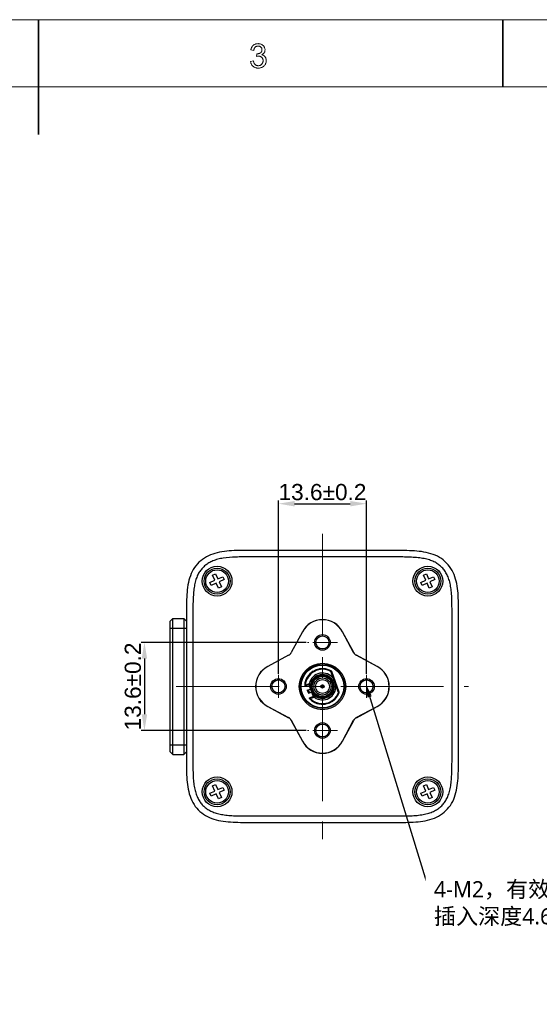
# Model space of a CAD drawing. Header units: millimetres. Extents: x 6362 to 6804, y -1856 to -1543.
# Tile 16 of 28: x 6585 to 6665, y -1701 to -1549. Entities that reach past the tile are written whole.
import ezdxf

# ---------------------------------------------------------------- set-up
doc = ezdxf.new("R2010")
doc.units = ezdxf.units.MM
doc.linetypes.add('CENTER', pattern=[50.8, 31.75, -6.35, 6.35, -6.35])
doc.linetypes.add('CENTER2', pattern=[28.575, 19.05, -3.175, 3.175, -3.175])
doc.layers.add('from', color=7, linetype='Continuous', lineweight=13)
doc.styles.add('HANA', font='arial.ttf')
doc.styles.get("Standard").update_dxf_attribs({"font": 'AcadEref.ttf'})
doc.styles.add('微软雅黑', font='txt')
doc.dimstyles.new('HANA$0', dxfattribs={"dimtxt": 2.5, "dimasz": 2.5, "dimexe": 0.5, "dimexo": 0.2, "dimgap": 0.5, "dimtad": 1, "dimzin": 1, "dimdsep": 46, "dimtxsty": 'HANA', "dimcen": 0, "dimclrd": 3, "dimclre": 3, "dimclrt": 4, "dimadec": 0, "dimazin": 0, "dimtfac": 1, "dimtmove": 0, "dimatfit": 3, "dimfxl": 1, "dimtzin": 0, "dimarcsym": 0})
doc.dimstyles.get("Standard").update_dxf_attribs({"dimtxt": 0.15625, "dimasz": 0.1875, "dimexe": 0.18, "dimexo": 0.0625, "dimgap": 0.09, "dimtad": 0, "dimtih": 1, "dimtoh": 1, "dimdec": 3, "dimzin": 4, "dimdsep": 46, "dimtxsty": 'Standard', "dimblk": 'CLOSED', "dimblk1": 'CLOSED', "dimblk2": 'CLOSED', "dimcen": 0.09, "dimadec": 0, "dimazin": 0, "dimtp": 0.001, "dimtm": 0.001, "dimtfac": 1, "dimtdec": 3, "dimtofl": 0, "dimtmove": 0, "dimatfit": 3, "dimldrblk": 'CLOSED', "dimfxl": 1, "dimtolj": 1, "dimtzin": 4, "dimarcsym": 0})

# ---------------------------------------------------------------- blocks, each defined once
blk = doc.blocks.new('A$C2C621B64')
at = {"layer": 'from', "color": 7, "lineweight": 35, "ltscale": 0.375}
blk.add_line((148.49, 204), (148.49, 192), dxfattribs=at)
at = {"layer": 'from', "color": 7, "lineweight": 35, "ltscale": 0.24999}
blk.add_line((197.01, 204), (197.01, 197), dxfattribs=at)
at = {"layer": 'from', "color": 7}
for points in [[(0, 0), (291, 0), (291, 204), (0, 204)], [(7, 7), (284, 7), (284, 197), (7, 197)]]:
    blk.add_lwpolyline(points, close=True, dxfattribs=at)
at = {"layer": 'from', "color": 7, "lineweight": 13}
blk.add_lwpolyline([(171.83, 200.34), (171.87, 200.33), (171.91, 200.31), (171.95, 200.3), (171.99, 200.28), (172.03, 200.26), (172.06, 200.23), (172.09, 200.21), (172.12, 200.18), (172.15, 200.15), (172.18, 200.11), (172.2, 200.08), (172.22, 200.04), (172.24, 200), (172.25, 199.96), (172.26, 199.92), (172.28, 199.88), (172.28, 199.84), (172.29, 199.8), (172.29, 199.76), (172.29, 199.72), (172.29, 199.65), (172.28, 199.59), (172.27, 199.53), (172.25, 199.47), (172.23, 199.41), (172.21, 199.35), (172.17, 199.3), (172.14, 199.25), (172.09, 199.2), (172.05, 199.16), (172, 199.12), (171.94, 199.08), (171.89, 199.05), (171.83, 199.02), (171.77, 199), (171.71, 198.98), (171.65, 198.96), (171.59, 198.95), (171.52, 198.94), (171.45, 198.94), (171.39, 198.94), (171.32, 198.95), (171.26, 198.96), (171.21, 198.97), (171.15, 198.99), (171.1, 199.01), (171.05, 199.04), (171, 199.06), (170.95, 199.1), (170.91, 199.13), (170.87, 199.17), (170.83, 199.22), (170.79, 199.26), (170.76, 199.31), (170.74, 199.36), (170.71, 199.41), (170.69, 199.46), (170.68, 199.52), (170.66, 199.58), (170.66, 199.64), (170.96, 199.69), (170.97, 199.64), (170.98, 199.59), (171, 199.55), (171.01, 199.51), (171.03, 199.47), (171.05, 199.43), (171.06, 199.4), (171.08, 199.37), (171.11, 199.34), (171.13, 199.32), (171.16, 199.29), (171.18, 199.27), (171.21, 199.25), (171.24, 199.24), (171.27, 199.22), (171.3, 199.21), (171.34, 199.2), (171.38, 199.2), (171.41, 199.19), (171.45, 199.19), (171.49, 199.19), (171.54, 199.2), (171.58, 199.21), (171.61, 199.22), (171.65, 199.23), (171.69, 199.25), (171.72, 199.27), (171.75, 199.29), (171.79, 199.32), (171.82, 199.34), (171.84, 199.37), (171.87, 199.41), (171.89, 199.44), (171.91, 199.48), (171.93, 199.51), (171.94, 199.55), (171.95, 199.59), (171.96, 199.63), (171.96, 199.67), (171.97, 199.71), (171.96, 199.75), (171.96, 199.79), (171.95, 199.83), (171.94, 199.87), (171.93, 199.9), (171.92, 199.94), (171.9, 199.97), (171.88, 200), (171.86, 200.03), (171.83, 200.06), (171.8, 200.09), (171.77, 200.11), (171.74, 200.13), (171.71, 200.15), (171.67, 200.16), (171.64, 200.18), (171.6, 200.19), (171.56, 200.19), (171.52, 200.2), (171.48, 200.2), (171.46, 200.2), (171.44, 200.2), (171.42, 200.2), (171.4, 200.19), (171.38, 200.19), (171.36, 200.19), (171.33, 200.18), (171.31, 200.18), (171.28, 200.17), (171.26, 200.17), (171.3, 200.44), (171.32, 200.44), (171.34, 200.44), (171.36, 200.44), (171.39, 200.44), (171.41, 200.44), (171.42, 200.44), (171.44, 200.44), (171.46, 200.44), (171.47, 200.45), (171.49, 200.45), (171.5, 200.45), (171.52, 200.45), (171.53, 200.46), (171.55, 200.46), (171.57, 200.47), (171.58, 200.47), (171.6, 200.48), (171.62, 200.49), (171.63, 200.5), (171.65, 200.51), (171.67, 200.52), (171.68, 200.53), (171.7, 200.54), (171.72, 200.55), (171.73, 200.56), (171.75, 200.58), (171.76, 200.59), (171.77, 200.61), (171.78, 200.62), (171.8, 200.64), (171.81, 200.66), (171.82, 200.67), (171.83, 200.69), (171.83, 200.71), (171.84, 200.73), (171.85, 200.76), (171.85, 200.78), (171.85, 200.8), (171.85, 200.83), (171.85, 200.85), (171.85, 200.89), (171.85, 200.92), (171.84, 200.96), (171.83, 200.99), (171.82, 201.02), (171.81, 201.05), (171.79, 201.07), (171.78, 201.1), (171.75, 201.12), (171.73, 201.14), (171.71, 201.16), (171.68, 201.18), (171.65, 201.19), (171.63, 201.21), (171.6, 201.22), (171.57, 201.23), (171.54, 201.23), (171.51, 201.24), (171.48, 201.24), (171.45, 201.24), (171.41, 201.24), (171.37, 201.24), (171.34, 201.23), (171.31, 201.22), (171.28, 201.21), (171.25, 201.2), (171.22, 201.19), (171.19, 201.17), (171.17, 201.15), (171.14, 201.13), (171.12, 201.1), (171.1, 201.07), (171.08, 201.05), (171.06, 201.01), (171.05, 200.98), (171.03, 200.95), (171.02, 200.91), (171.01, 200.87), (171, 200.83), (171, 200.79), (170.69, 200.85), (170.7, 200.91), (170.72, 200.97), (170.74, 201.03), (170.76, 201.08), (170.78, 201.13), (170.81, 201.18), (170.84, 201.22), (170.88, 201.26), (170.91, 201.3), (170.95, 201.33), (170.99, 201.36), (171.04, 201.39), (171.08, 201.42), (171.13, 201.44), (171.18, 201.45), (171.22, 201.47), (171.28, 201.48), (171.33, 201.49), (171.38, 201.49), (171.44, 201.5), (171.5, 201.49), (171.56, 201.49), (171.62, 201.48), (171.67, 201.47), (171.72, 201.45), (171.78, 201.43), (171.82, 201.4), (171.87, 201.37), (171.92, 201.34), (171.96, 201.31), (172, 201.27), (172.03, 201.23), (172.07, 201.19), (172.09, 201.14), (172.12, 201.1), (172.13, 201.05), (172.15, 201), (172.16, 200.95), (172.17, 200.9), (172.17, 200.85), (172.16, 200.78), (172.15, 200.71), (172.14, 200.65), (172.11, 200.6), (172.08, 200.54), (172.04, 200.5), (172, 200.45), (171.95, 200.41), (171.89, 200.38), (171.83, 200.34)], close=True, dxfattribs=at)
blk = doc.blocks.new('_CLOSED')
at = {"color": 0, "linetype": 'ByBlock'}
for p, q in [((0, 0), (-1, 0.167)), ((-1, 0.167), (-1, -0.167)), ((-1, -0.167), (0, 0)), ((-1, 0), (0, 0))]:
    blk.add_line(p, q, dxfattribs=at)
blk = doc.blocks.new('*D62')
at = {"color": 3, "lineweight": -2}
for p, q in [((6628.75, -1644.8), (6603.3, -1644.8)), ((6603.8, -1647.3), (6603.8, -1655.9)), ((6628.75, -1658.4), (6603.3, -1658.4))]:
    blk.add_line(p, q, dxfattribs=at)
at = {"color": 3}
for points in [[(6604.22, -1647.3), (6603.38, -1647.3), (6603.8, -1644.8)], [(6603.38, -1655.9), (6604.22, -1655.9), (6603.8, -1658.4)]]:
    blk.add_solid(points, dxfattribs=at)
at = {"layer": 'Defpoints', "color": 0}
for p in [(6628.95, -1644.8), (6603.8, -1658.4), (6628.95, -1658.4)]:
    blk.add_point(p, dxfattribs=at)
at = {"color": 4, "lineweight": 5, "insert": (6602.02, -1651.6), "char_height": 2.5, "attachment_point": 5, "rotation": 90, "style": 'HANA'}
blk.add_mtext('13.6%%p0.2', dxfattribs=at)
blk = doc.blocks.new('*D63')
at = {"color": 3, "lineweight": -2}
for p, q in [((6624.48, -1649.63), (6624.48, -1622.88)), ((6626.98, -1623.38), (6635.58, -1623.38)), ((6638.08, -1649.63), (6638.08, -1622.88))]:
    blk.add_line(p, q, dxfattribs=at)
at = {"color": 3}
for points in [[(6626.98, -1622.96), (6626.98, -1623.8), (6624.48, -1623.38)], [(6635.58, -1623.8), (6635.58, -1622.96), (6638.08, -1623.38)]]:
    blk.add_solid(points, dxfattribs=at)
at = {"layer": 'Defpoints', "color": 0}
for p in [(6638.08, -1623.38), (6624.48, -1649.83), (6638.08, -1649.83)]:
    blk.add_point(p, dxfattribs=at)
at = {"color": 4, "lineweight": 5, "insert": (6631.28, -1621.6), "char_height": 2.5, "attachment_point": 5, "style": 'HANA'}
blk.add_mtext('13.6%%p0.2', dxfattribs=at)

msp = doc.modelspace()

# ---------------------------------------------------------------- linework, layer by layer
at = {"color": 1, "linetype": 'CENTER', "lineweight": 5, "ltscale": 0.5}
for p, q in [((6631.278, -1628.022), (6631.278, -1675.175)), ((6608.71, -1651.599), (6653.845, -1651.599))]:
    msp.add_line(p, q, dxfattribs=at)
at = {"color": 7, "linetype": 'Continuous'}
for p, q in [((6614.328, -1634.435), (6614.783, -1634.228)), ((6614.783, -1634.228), (6615.135, -1635.001)), ((6646.861, -1634.435), (6647.316, -1634.228)), ((6647.316, -1634.228), (6647.668, -1635.001)), ((6613.907, -1635.561), (6614.68, -1635.208)), ((6614.114, -1636.016), (6613.907, -1635.561)), ((6614.887, -1635.664), (6614.114, -1636.016)), ((6614.68, -1635.208), (6614.328, -1634.435)), ((6615.24, -1636.437), (6614.887, -1635.664)), ((6615.135, -1635.001), (6615.909, -1634.649)), ((6616.116, -1635.104), (6615.343, -1635.456)), ((6615.343, -1635.456), (6615.695, -1636.23)), ((6615.909, -1634.649), (6616.116, -1635.104)), ((6646.439, -1635.561), (6647.213, -1635.208)), ((6646.646, -1636.016), (6646.439, -1635.561)), ((6647.42, -1635.664), (6646.646, -1636.016)), ((6647.213, -1635.208), (6646.861, -1634.435)), ((6647.772, -1636.437), (6647.42, -1635.664)), ((6647.668, -1635.001), (6648.441, -1634.649)), ((6648.648, -1635.104), (6647.875, -1635.456)), ((6647.875, -1635.456), (6648.227, -1636.23)), ((6648.441, -1634.649), (6648.648, -1635.104)), ((6615.695, -1636.23), (6615.24, -1636.437)), ((6648.227, -1636.23), (6647.772, -1636.437)), ((6607.776, -1641.499), (6608.176, -1641.099)), ((6607.776, -1661.699), (6607.776, -1641.499)), ((6608.176, -1662.099), (6608.176, -1641.099)), ((6608.176, -1641.099), (6609.876, -1641.099)), ((6609.876, -1641.099), (6609.876, -1662.099)), ((6610.276, -1641.499), (6609.876, -1641.099)), ((6607.776, -1642.599), (6610.276, -1642.599)), ((6628.177, -1643.145), (6626.458, -1646.368)), ((6628.189, -1643.151), (6626.468, -1646.378)), ((6628.177, -1643.145), (6628.189, -1643.151)), ((6634.378, -1643.145), (6634.366, -1643.151)), ((6636.087, -1646.378), (6634.366, -1643.151)), ((6636.097, -1646.368), (6634.378, -1643.145)), ((6626.468, -1646.378), (6626.458, -1646.368)), ((6636.087, -1646.378), (6636.097, -1646.368)), ((6626.047, -1646.779), (6622.824, -1648.498)), ((6626.058, -1646.789), (6622.831, -1648.51)), ((6626.058, -1646.789), (6626.047, -1646.779)), ((6636.498, -1646.789), (6636.508, -1646.779)), ((6639.725, -1648.51), (6636.498, -1646.789)), ((6639.731, -1648.498), (6636.508, -1646.779)), ((6622.824, -1648.498), (6622.831, -1648.51)), ((6629.864, -1649.24), (6630.845, -1648.883)), ((6632.611, -1649.193), (6632.562, -1649.281)), ((6632.562, -1649.281), (6632.656, -1649.247)), ((6632.962, -1650.378), (6632.562, -1649.281)), ((6633.846, -1652.514), (6632.656, -1649.247)), ((6633.868, -1652.459), (6632.709, -1649.274)), ((6639.731, -1648.498), (6639.725, -1648.51)), ((6630.909, -1649.796), (6630.401, -1649.981)), ((6632.896, -1649.905), (6632.939, -1649.906)), ((6632.962, -1650.378), (6633.056, -1650.343)), ((6633.176, -1650.908), (6633.17, -1650.892)), ((6633.251, -1650.88), (6633.176, -1650.908)), ((6628.533, -1651.381), (6628.632, -1651.389)), ((6628.666, -1651.483), (6628.545, -1651.527)), ((6628.632, -1651.389), (6628.666, -1651.483)), ((6628.636, -1651.389), (6629.254, -1651.164)), ((6628.67, -1651.483), (6629.122, -1651.319)), ((6628.942, -1652.183), (6629.407, -1652.013)), ((6628.942, -1652.183), (6629.113, -1652.653)), ((6629.082, -1652.131), (6629.253, -1652.601)), ((6629.113, -1652.653), (6629.578, -1652.483)), ((6629.122, -1651.319), (6629.122, -1651.318)), ((6629.16, -1651.337), (6629.199, -1651.323)), ((6629.16, -1651.337), (6629.824, -1653.16)), ((6629.212, -1651.478), (6629.271, -1651.456)), ((6629.25, -1651.379), (6629.493, -1652.045)), ((6629.254, -1651.164), (6629.267, -1651.165)), ((6629.623, -1652.404), (6629.866, -1653.071)), ((6633.352, -1651.451), (6633.446, -1651.417)), ((6633.752, -1652.548), (6633.352, -1651.451)), ((6633.748, -1652.548), (6633.842, -1652.514)), ((6629.233, -1653.407), (6629.354, -1653.363)), ((6629.317, -1653.527), (6629.388, -1653.457)), ((6629.806, -1653.198), (6629.354, -1653.363)), ((6629.354, -1653.363), (6629.388, -1653.457)), ((6629.388, -1653.457), (6630.007, -1653.232)), ((6629.773, -1653.019), (6629.838, -1652.995)), ((6629.806, -1653.198), (6629.806, -1653.199)), ((6629.824, -1653.16), (6629.863, -1653.146)), ((6629.916, -1653.015), (6629.882, -1652.947)), ((6629.949, -1653.084), (6629.916, -1653.015)), ((6630.007, -1653.232), (6630.017, -1653.222)), ((6630.007, -1653.232), (6630.047, -1653.275)), ((6631.646, -1653.401), (6632.154, -1653.216)), ((6632.692, -1653.957), (6631.711, -1654.314)), ((6633.842, -1652.583), (6633.748, -1652.548)), ((6633.841, -1652.584), (6633.842, -1652.582)), ((6622.824, -1654.699), (6622.831, -1654.687)), ((6622.824, -1654.699), (6626.047, -1656.418)), ((6622.831, -1654.687), (6626.058, -1656.408)), ((6636.498, -1656.408), (6639.725, -1654.687)), ((6636.508, -1656.418), (6639.731, -1654.699)), ((6639.731, -1654.699), (6639.725, -1654.687)), ((6626.058, -1656.408), (6626.047, -1656.418)), ((6626.468, -1656.819), (6626.458, -1656.829)), ((6626.458, -1656.829), (6628.177, -1660.052)), ((6626.468, -1656.819), (6628.189, -1660.046)), ((6634.366, -1660.046), (6636.087, -1656.819)), ((6634.378, -1660.052), (6636.097, -1656.829)), ((6636.087, -1656.819), (6636.097, -1656.829)), ((6636.498, -1656.408), (6636.508, -1656.418)), ((6628.177, -1660.052), (6628.189, -1660.046)), ((6634.378, -1660.052), (6634.366, -1660.046)), ((6607.776, -1660.599), (6610.276, -1660.599)), ((6607.776, -1661.699), (6608.176, -1662.099)), ((6608.176, -1662.099), (6609.876, -1662.099)), ((6610.276, -1661.699), (6609.876, -1662.099)), ((6614.328, -1666.967), (6614.783, -1666.76)), ((6614.68, -1667.741), (6614.328, -1666.967)), ((6614.783, -1666.76), (6615.135, -1667.534)), ((6615.135, -1667.534), (6615.909, -1667.181)), ((6616.116, -1667.637), (6615.343, -1667.989)), ((6615.909, -1667.181), (6616.116, -1667.637)), ((6646.861, -1666.967), (6647.316, -1666.76)), ((6647.213, -1667.741), (6646.861, -1666.967)), ((6647.316, -1666.76), (6647.668, -1667.534)), ((6647.668, -1667.534), (6648.441, -1667.181)), ((6648.648, -1667.637), (6647.875, -1667.989)), ((6648.441, -1667.181), (6648.648, -1667.637)), ((6613.907, -1668.093), (6614.68, -1667.741)), ((6614.114, -1668.548), (6613.907, -1668.093)), ((6614.887, -1668.196), (6614.114, -1668.548)), ((6615.24, -1668.969), (6614.887, -1668.196)), ((6615.695, -1668.762), (6615.24, -1668.969)), ((6615.343, -1667.989), (6615.695, -1668.762)), ((6646.439, -1668.093), (6647.213, -1667.741)), ((6646.646, -1668.548), (6646.439, -1668.093)), ((6647.42, -1668.196), (6646.646, -1668.548)), ((6647.772, -1668.969), (6647.42, -1668.196)), ((6648.227, -1668.762), (6647.772, -1668.969)), ((6647.875, -1667.989), (6648.227, -1668.762)), ((6628.524, -1671.599), (6628.542, -1671.599)), ((6628.524, -1672.599), (6628.542, -1672.599))]:
    msp.add_line(p, q, dxfattribs=at)
at = {"color": 6, "linetype": 'CENTER2', "lineweight": 5, "ltscale": 0.2}
for p, q in [((6633.606, -1644.799), (6628.949, -1644.799)), ((6624.478, -1653.37), (6624.478, -1649.827)), ((6638.078, -1653.37), (6638.078, -1649.827)), ((6633.606, -1658.399), (6628.949, -1658.399))]:
    msp.add_line(p, q, dxfattribs=at)
at = {"color": 7, "linetype": 'Continuous'}
for centre, radius in [((6615.011, -1635.332), 2.3), ((6615.011, -1635.332), 2), ((6615.011, -1635.332), 1.75), ((6647.544, -1635.332), 2.3), ((6647.544, -1635.332), 2), ((6647.544, -1635.332), 1.75), ((6631.278, -1644.799), 1.2), ((6631.278, -1644.799), 1), ((6631.278, -1651.599), 3.584), ((6631.278, -1651.599), 3.384), ((6631.278, -1651.599), 3.311), ((6624.478, -1651.599), 1.2), ((6624.478, -1651.599), 1), ((6631.278, -1651.599), 1.799), ((6631.278, -1651.599), 1.675), ((6631.278, -1651.599), 1.575), ((6631.278, -1651.599), 1.325), ((6631.278, -1651.599), 1.075), ((6638.078, -1651.599), 1.2), ((6638.078, -1651.599), 1), ((6631.278, -1651.599), 0.25), ((6631.278, -1651.599), 0.238), ((6631.278, -1651.599), 0.135), ((6631.278, -1651.599), 0.05), ((6631.278, -1658.399), 1.2), ((6631.278, -1658.399), 1), ((6615.011, -1667.865), 2.3), ((6615.011, -1667.865), 2), ((6615.011, -1667.865), 1.75), ((6647.544, -1667.865), 2.3), ((6647.544, -1667.865), 2), ((6647.544, -1667.865), 1.75)]:
    msp.add_circle(centre, radius, dxfattribs=at)
for centre, radius, start, end in [((6631.278, -1644.799), 3.514, 28.07249, 151.92751), ((6631.278, -1644.799), 3.5, 28.07249, 151.92751), ((6624.478, -1651.599), 3.514, 118.07249, 241.92751), ((6624.478, -1651.599), 3.5, 118.07249, 241.92751), ((6631.278, -1651.599), 2.75, 120.9425, 175.47474), ((6631.278, -1651.599), 2.65, 60.99936, 175.47474), ((6631.278, -1651.599), 2.73, 102.36357, 118.39701), ((6631.278, -1651.599), 2.75, 60.99936, 99.0575), ((6632.562, -1649.281), 0.1, 20, 60.99936), ((6631.278, -1651.599), 2.73, 58.38253, 59.62685), ((6638.078, -1651.599), 3.5, 298.07249, 61.92751), ((6638.078, -1651.599), 3.514, 298.07249, 61.92751), ((6631.278, -1651.599), 2.08, 35.94237, 166.27694), ((6631.278, -1651.599), 1.84, 118.45555, 281.54445), ((6631.278, -1651.599), 1.84, 298.45558, 101.54445), ((6628.12, -1652.563), 5.312, 22.82645, 24.29047), ((6625.909, -1653.552), 7.732, 19.04413, 19.99526), ((6628.632, -1651.389), 0.1, 175.475, 290), ((6631.274, -1651.598), 2.73, 176.79335, 178.51237), ((6629.156, -1651.413), 0.1, 20, 110), ((6632.987, -1651.305), 3.735, 176.93251, 177.84272), ((6637.522, -1649.268), 8.468, 192.94101, 193.47658), ((6642.057, -1648.181), 13.132, 193.47635, 193.81769), ((6651.36, -1645.92), 22.705, 193.75079, 194.33279), ((6637.026, -1649.584), 7.91, 194.32037, 197.04801), ((6631.278, -1651.599), 2.08, 233.72308, 4.05764), ((6625.053, -1653.844), 8.637, 16.08301, 19.02443), ((6633.748, -1652.548), 0.1, 339.97645, 20), ((6631.274, -1651.598), 2.73, 340.31309, 341.61747), ((6631.278, -1651.599), 2.73, 221.48763, 223.20642), ((6629.388, -1653.457), 0.1, 110, 224.5251), ((6631.278, -1651.599), 2.75, 224.52525, 279.0575), ((6631.278, -1651.599), 2.65, 224.52526, 339.00065), ((6629.772, -1653.104), 0.1, 290, 20), ((6640.141, -1648.094), 11.348, 206.08559, 206.86804), ((6631.278, -1651.599), 2.73, 281.50211, 297.4924), ((6631.278, -1651.599), 2.75, 300.943, 339.00065), ((6631.278, -1658.399), 3.514, 208.07249, 331.92751), ((6631.278, -1658.399), 3.5, 208.07249, 331.92751)]:
    msp.add_arc(centre, radius, start, end, dxfattribs=at)
for centre, major_axis, start_param, end_param in [((6625.574, -1645.895), (-0.709, 0.709), 2.8468931, 3.4362922), ((6625.584, -1645.905), (-0.709, 0.709), 2.8468931, 3.4362922), ((6636.971, -1645.905), (0.709, 0.709), 2.8468931, 3.4362922), ((6636.981, -1645.895), (0.709, 0.709), 2.8468931, 3.4362922), ((6625.574, -1657.302), (-0.709, -0.709), 2.8468931, 3.4362922), ((6625.584, -1657.292), (0.709, 0.709), 5.9884858, 6.5778849), ((6636.971, -1657.292), (-0.709, 0.709), 5.9884858, 6.5778849), ((6636.981, -1657.302), (0.709, -0.709), 2.8468931, 3.4362922)]:
    msp.add_ellipse(centre, major_axis=major_axis, ratio=0.9973393, start_param=start_param, end_param=end_param, dxfattribs=at)
for points, knots in [([(6631.83, -1630.599), (6631.279, -1630.599), (6630.785, -1630.599), (6629.339, -1630.599), (6627.923, -1630.599), (6626.404, -1630.599), (6624.878, -1630.599), (6623.353, -1630.598), (6621.319, -1630.6), (6618.777, -1630.589), (6616.24, -1630.66), (6614.322, -1631.108), (6613.015, -1631.722), (6611.925, -1632.641), (6611.124, -1633.824), (6610.634, -1635.191), (6610.392, -1636.66), (6610.3, -1638.17), (6610.273, -1640.2), (6610.279, -1642.744), (6610.277, -1645.794), (6610.278, -1648.845), (6610.278, -1651.896), (6610.278, -1654.947), (6610.277, -1657.998), (6610.28, -1661.049), (6610.269, -1664.1), (6610.339, -1666.637), (6610.787, -1668.555), (6611.401, -1669.861), (6612.32, -1670.951), (6613.503, -1671.752), (6614.87, -1672.243), (6616.339, -1672.484), (6617.849, -1672.576), (6619.879, -1672.604), (6622.423, -1672.597), (6625.473, -1672.599), (6627.507, -1672.599), (6628.524, -1672.599)], [0, 0, 0, 0, 0.0384615, 0.0576923, 0.0769231, 0.0961538, 0.1153846, 0.1346154, 0.1538462, 0.1923077, 0.2307692, 0.25, 0.2692308, 0.2884615, 0.3076923, 0.3269231, 0.3461538, 0.3653846, 0.3846154, 0.4230769, 0.4615385, 0.5, 0.5384615, 0.5769231, 0.6153846, 0.6538462, 0.6923077, 0.7307692, 0.75, 0.7692308, 0.7884615, 0.8076923, 0.8269231, 0.8461538, 0.8653846, 0.8846154, 0.9230769, 0.9615385, 1, 1, 1, 1]), ([(6628.542, -1672.599), (6629.553, -1672.599), (6631.581, -1672.599), (6634.626, -1672.598), (6637.677, -1672.599), (6640.728, -1672.596), (6643.779, -1672.608), (6646.316, -1672.537), (6648.234, -1672.089), (6649.54, -1671.475), (6650.63, -1670.556), (6651.431, -1669.373), (6651.922, -1668.006), (6652.163, -1666.537), (6652.255, -1665.027), (6652.283, -1662.997), (6652.276, -1660.453), (6652.278, -1657.403), (6652.277, -1654.352), (6652.278, -1651.301), (6652.277, -1648.25), (6652.278, -1645.199), (6652.275, -1642.148), (6652.287, -1639.098), (6652.217, -1636.561), (6651.768, -1634.643), (6651.154, -1633.336), (6650.235, -1632.246), (6649.052, -1631.445), (6647.685, -1630.955), (6646.216, -1630.713), (6644.706, -1630.621), (6642.676, -1630.593), (6640.133, -1630.6), (6637.588, -1630.598), (6635.568, -1630.599), (6634.097, -1630.599), (6632.77, -1630.599), (6632.106, -1630.599), (6631.83, -1630.599)], [0, 0, 0, 0, 0.0368263, 0.0738715, 0.1109166, 0.1479618, 0.1850069, 0.222052, 0.2405746, 0.2590972, 0.2776198, 0.2961423, 0.3146649, 0.3331875, 0.35171, 0.3702326, 0.4072777, 0.4443229, 0.481368, 0.5184132, 0.5554583, 0.5925035, 0.6295486, 0.6665937, 0.7036389, 0.7221614, 0.740684, 0.7592066, 0.7777292, 0.7962517, 0.8147743, 0.8332969, 0.8518194, 0.8888646, 0.9259097, 0.9444323, 0.9629549, 0.9814774, 1, 1, 1, 1]), ([(6631.83, -1631.599), (6630.716, -1631.599), (6628.588, -1631.599), (6625.986, -1631.598), (6624.047, -1631.598), (6622.691, -1631.599), (6621.4, -1631.598), (6620.174, -1631.597), (6619.013, -1631.599), (6617.61, -1631.622), (6616.307, -1631.703), (6615.132, -1631.943), (6614.389, -1632.188), (6613.746, -1632.5), (6613.197, -1632.878), (6612.727, -1633.318), (6612.326, -1633.831), (6611.989, -1634.429), (6611.722, -1635.123), (6611.526, -1635.915), (6611.397, -1636.798), (6611.324, -1637.762), (6611.291, -1638.8), (6611.279, -1639.905), (6611.276, -1641.075), (6611.277, -1642.307), (6611.278, -1643.601), (6611.278, -1644.961), (6611.277, -1646.907), (6611.278, -1649.526), (6611.278, -1652.844), (6611.277, -1656.199), (6611.279, -1658.899), (6611.278, -1660.861), (6611.276, -1662.173), (6611.277, -1663.393), (6611.285, -1664.526), (6611.32, -1665.576), (6611.401, -1666.543), (6611.546, -1667.422), (6611.761, -1668.207), (6612.05, -1668.892), (6612.404, -1669.479), (6612.822, -1669.98), (6613.308, -1670.408), (6613.876, -1670.77), (6614.536, -1671.065), (6615.295, -1671.287), (6616.147, -1671.439), (6617.084, -1671.531), (6618.098, -1671.577), (6619.181, -1671.595), (6620.329, -1671.599), (6621.54, -1671.6), (6622.812, -1671.598), (6624.145, -1671.598), (6626.056, -1671.599), (6627.523, -1671.599), (6628.524, -1671.599)], [0, 0, 0, 0, 0.0458633, 0.0875775, 0.1070807, 0.1256721, 0.1433714, 0.1601988, 0.1761505, 0.1911456, 0.2179541, 0.2297288, 0.2403886, 0.2500752, 0.2590506, 0.2677115, 0.2764695, 0.2857396, 0.295845, 0.3070003, 0.3192363, 0.3325207, 0.3467825, 0.3619639, 0.3780168, 0.3949147, 0.412664, 0.4312947, 0.4508561, 0.492788, 0.5390602, 0.5874079, 0.630856, 0.6501984, 0.6681553, 0.684858, 0.7003945, 0.7147931, 0.728078, 0.7402931, 0.7514269, 0.7615043, 0.7707625, 0.779542, 0.7882636, 0.7973341, 0.80713, 0.8179076, 0.8297814, 0.8427087, 0.8566472, 0.8715359, 0.8872962, 0.9039024, 0.9213653, 0.9396295, 0.9587782, 1, 1, 1, 1]), ([(6628.542, -1671.599), (6629.765, -1671.599), (6631.554, -1671.599), (6633.882, -1671.598), (6635.501, -1671.599), (6637.044, -1671.599), (6638.513, -1671.598), (6639.91, -1671.598), (6641.239, -1671.599), (6642.501, -1671.6), (6643.695, -1671.597), (6644.814, -1671.575), (6645.854, -1671.515), (6646.804, -1671.39), (6647.655, -1671.191), (6648.398, -1670.911), (6649.035, -1670.558), (6649.575, -1670.135), (6650.034, -1669.639), (6650.419, -1669.058), (6650.732, -1668.378), (6650.965, -1667.59), (6651.123, -1666.7), (6651.216, -1665.718), (6651.26, -1664.654), (6651.275, -1663.515), (6651.279, -1662.306), (6651.279, -1661.029), (6651.276, -1659.187), (6651.278, -1656.705), (6651.277, -1653.492), (6651.277, -1650.031), (6651.278, -1646.566), (6651.277, -1643.806), (6651.278, -1641.82), (6651.279, -1640.497), (6651.276, -1639.27), (6651.257, -1638.135), (6651.199, -1637.09), (6651.08, -1636.136), (6650.887, -1635.28), (6650.615, -1634.531), (6650.269, -1633.89), (6649.855, -1633.346), (6649.37, -1632.884), (6648.803, -1632.495), (6648.139, -1632.177), (6647.37, -1631.936), (6646.5, -1631.77), (6645.536, -1631.67), (6644.488, -1631.62), (6643.363, -1631.603), (6642.165, -1631.597), (6640.898, -1631.597), (6639.563, -1631.599), (6638.158, -1631.599), (6636.684, -1631.598), (6634.567, -1631.599), (6632.941, -1631.599), (6631.83, -1631.599)], [0, 0, 0, 0, 0.047481, 0.0694403, 0.0903752, 0.1103438, 0.1293267, 0.1473983, 0.1645925, 0.1809205, 0.1963911, 0.210921, 0.2243927, 0.2367815, 0.2480664, 0.2582498, 0.2675295, 0.2762314, 0.2847808, 0.2936258, 0.3031818, 0.313749, 0.3254356, 0.3382083, 0.3520106, 0.3667704, 0.3824243, 0.3989519, 0.416357, 0.4539113, 0.4953023, 0.5411035, 0.5882617, 0.6298244, 0.6482603, 0.6653433, 0.6811941, 0.6958761, 0.7094049, 0.7218253, 0.7331643, 0.7433896, 0.7526726, 0.7613311, 0.7698093, 0.7785434, 0.7879408, 0.7982891, 0.8097364, 0.8222751, 0.8358659, 0.8504483, 0.8659632, 0.8823644, 0.8996384, 0.9178165, 0.9368731, 0.9568605, 1, 1, 1, 1]), ([(6629.122, -1651.318), (6629.121, -1651.318), (6629.122, -1651.316), (6629.125, -1651.313), (6629.13, -1651.304), (6629.139, -1651.294), (6629.149, -1651.282), (6629.16, -1651.27), (6629.176, -1651.253), (6629.188, -1651.24), (6629.196, -1651.231)], [0, 0, 0, 0, 0.0134045, 0.0442196, 0.135284, 0.2559423, 0.3921443, 0.5374081, 0.688486, 1, 1, 1, 1]), ([(6629.132, -1651.315), (6629.149, -1651.311), (6629.187, -1651.312), (6629.219, -1651.333), (6629.231, -1651.346)], [0, 0, 0, 0, 0.4956039, 1, 1, 1, 1]), ([(6629.254, -1651.164), (6629.252, -1651.171), (6629.242, -1651.182), (6629.227, -1651.198), (6629.212, -1651.214), (6629.201, -1651.225), (6629.196, -1651.231)], [0, 0, 0, 0, 0.2316433, 0.4867796, 0.7439696, 1, 1, 1, 1]), ([(6629.196, -1651.231), (6629.202, -1651.233), (6629.225, -1651.242), (6629.246, -1651.253), (6629.261, -1651.262)], [0, 0, 0, 0, 0.262499, 1, 1, 1, 1]), ([(6629.231, -1651.346), (6629.233, -1651.348), (6629.24, -1651.358), (6629.247, -1651.369), (6629.25, -1651.378)], [0, 0, 0, 0, 0.2608641, 1, 1, 1, 1]), ([(6629.25, -1651.378), (6629.249, -1651.376), (6629.25, -1651.372), (6629.25, -1651.364), (6629.252, -1651.352), (6629.254, -1651.33), (6629.257, -1651.3), (6629.26, -1651.275), (6629.261, -1651.262)], [0, 0, 0, 0, 0.0325059, 0.1082886, 0.2176601, 0.3508546, 0.6588164, 1, 1, 1, 1]), ([(6629.269, -1651.164), (6629.267, -1651.154), (6629.262, -1651.135), (6629.259, -1651.115), (6629.257, -1651.105)], [0, 0, 0, 0, 0.4999173, 1, 1, 1, 1]), ([(6629.261, -1651.262), (6629.263, -1651.241), (6629.266, -1651.213), (6629.268, -1651.185), (6629.268, -1651.178)], [0, 0, 0, 0, 0.7488644, 1, 1, 1, 1]), ([(6629.268, -1651.178), (6629.268, -1651.176), (6629.267, -1651.172), (6629.267, -1651.166), (6629.269, -1651.164)], [0, 0, 0, 0, 0.4990446, 1, 1, 1, 1]), ([(6629.882, -1652.947), (6629.866, -1652.913), (6629.799, -1652.775), (6629.737, -1652.636), (6629.692, -1652.531)], [0, 0, 0, 0, 0.2505938, 1, 1, 1, 1]), ([(6629.92, -1653.218), (6629.908, -1653.217), (6629.89, -1653.215), (6629.867, -1653.212), (6629.85, -1653.209), (6629.835, -1653.206), (6629.822, -1653.204), (6629.812, -1653.201), (6629.808, -1653.201), (6629.806, -1653.199), (6629.806, -1653.199)], [0, 0, 0, 0, 0.3114924, 0.4625887, 0.6078598, 0.7440027, 0.8647281, 0.9557227, 0.9866352, 1, 1, 1, 1]), ([(6629.816, -1653.195), (6629.832, -1653.187), (6629.86, -1653.162), (6629.871, -1653.126), (6629.872, -1653.108)], [0, 0, 0, 0, 0.4955519, 1, 1, 1, 1]), ([(6629.872, -1653.108), (6629.872, -1653.105), (6629.872, -1653.092), (6629.869, -1653.08), (6629.866, -1653.071)], [0, 0, 0, 0, 0.2609096, 1, 1, 1, 1]), ([(6629.949, -1653.153), (6629.939, -1653.143), (6629.921, -1653.126), (6629.9, -1653.105), (6629.884, -1653.09), (6629.876, -1653.081), (6629.87, -1653.075), (6629.867, -1653.072), (6629.866, -1653.071)], [0, 0, 0, 0, 0.3411806, 0.6491417, 0.782333, 0.8917017, 0.9674855, 1, 1, 1, 1]), ([(6629.92, -1653.218), (6629.929, -1653.203), (6629.939, -1653.181), (6629.947, -1653.158), (6629.949, -1653.153)], [0, 0, 0, 0, 0.7595601, 1, 1, 1, 1]), ([(6629.92, -1653.218), (6629.927, -1653.219), (6629.942, -1653.221), (6629.965, -1653.223), (6629.986, -1653.227), (6630.001, -1653.228), (6630.007, -1653.232)], [0, 0, 0, 0, 0.2560547, 0.5132702, 0.7684258, 1, 1, 1, 1]), ([(6630.017, -1653.223), (6630.015, -1653.222), (6630.013, -1653.218), (6630.009, -1653.214), (6630.005, -1653.209), (6630, -1653.203), (6629.992, -1653.196), (6629.984, -1653.187), (6629.975, -1653.178), (6629.964, -1653.167), (6629.955, -1653.158), (6629.949, -1653.153)], [0, 0, 0, 0, 0.0619705, 0.1241547, 0.1872384, 0.2500171, 0.3754276, 0.5008174, 0.6260525, 0.7510249, 1, 1, 1, 1]), ([(6630.047, -1653.275), (6630.042, -1653.267), (6630.032, -1653.249), (6630.023, -1653.231), (6630.018, -1653.222)], [0, 0, 0, 0, 0.50008, 1, 1, 1, 1])]:
    msp.add_open_spline(points, degree=3, knots=knots, dxfattribs=at)
for points in [[(6633.17, -1650.892), (6633.122, -1650.761), (6633.07, -1650.631), (6633.016, -1650.502)], [(6629.122, -1651.318), (6629.125, -1651.317), (6629.129, -1651.316), (6629.132, -1651.315)], [(6629.806, -1653.199), (6629.81, -1653.198), (6629.813, -1653.196), (6629.816, -1653.195)]]:
    msp.add_open_spline(points, degree=3, dxfattribs=at)

# ---------------------------------------------------------------- block references
at = {"xscale": 1.47744, "yscale": 1.47744, "zscale": 1.47744}
msp.add_blockref('A$C2C621B64', (6368.045, -1850.046), dxfattribs=at)

# ---------------------------------------------------------------- dimensions: what is measured, and where the dimension line sits
at = {"lineweight": 5}
dim = msp.add_linear_dim(base=(6638.078, -1623.379), p1=(6624.478, -1649.827), p2=(6638.078, -1649.827), dimstyle='HANA$0', override={"dimdec": 1, "dimtol": 1, "dimtp": 0.2, "dimtm": 0.2, "dimtdec": 1}, dxfattribs=at)
dim.commit()
dim.dimension.update_dxf_attribs({"geometry": '*D63', "text_midpoint": (6631.278, -1623.379), "dimtype": 160})
dim = msp.add_linear_dim(base=(6603.8, -1658.399), p1=(6628.949, -1644.799), p2=(6628.949, -1658.399), angle=90, dimstyle='HANA$0', override={"dimdec": 1, "dimtol": 1, "dimtp": 0.2, "dimtm": 0.2, "dimtdec": 1}, dxfattribs=at)
dim.commit()
dim.dimension.update_dxf_attribs({"geometry": '*D62', "text_midpoint": (6603.8, -1651.599), "dimtype": 160})

# ---------------------------------------------------------------- leaders
at = {"color": 3, "linetype": 'ByBlock', "lineweight": 5, "annotation_type": 0, "has_hookline": 1, "hookline_direction": 0, "text_width": 36.9}
msp.add_leader([(6638.078, -1651.599), (6647.355, -1681.803), (6648.955, -1681.803)], dimstyle='Standard', override={"dimasz": 1.6, "dimexe": 0.3998, "dimgap": 0.3998, "dimtad": 0}, dxfattribs=at)

# ---------------------------------------------------------------- next in the draw order: texts
at = {"color": 3, "linetype": 'ByBlock', "lineweight": 5, "insert": (6648.484, -1681.658), "char_height": 2.5, "width": 39.43295, "attachment_point": 1, "style": '微软雅黑', "bg_fill": 2}
msp.add_mtext('4-M2，有效牙深4.0mm，插入深度4.6mm', dxfattribs=at)

doc.saveas('drawing.dxf')
